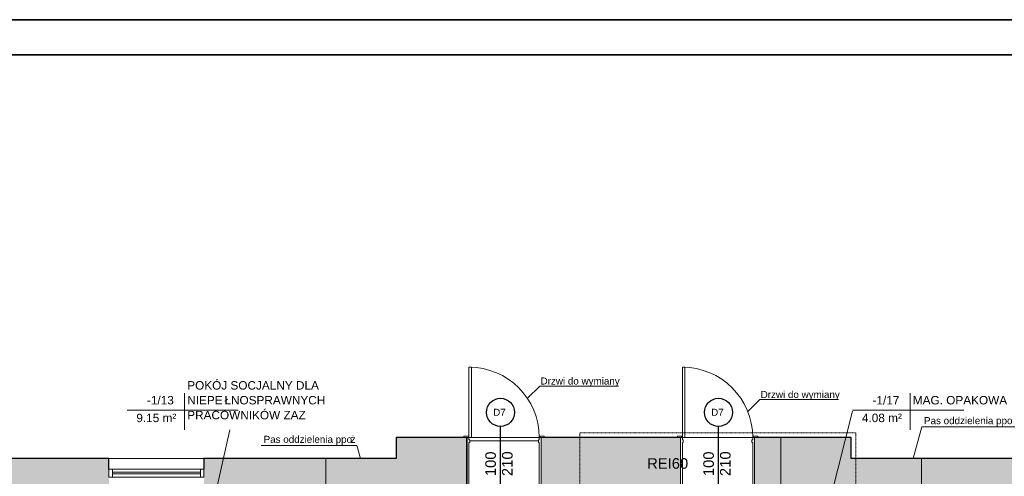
# Model space of a CAD drawing. Header units: centimetres. Extents: x 14504 to 44111, y -18976 to -7683.
# Tile 21 of 141: x 15658 to 17058, y -12747 to -12098. Entities that reach past the tile are written whole.
import ezdxf

# ---------------------------------------------------------------- set-up
doc = ezdxf.new("R2010")
doc.units = ezdxf.units.CM
doc.linetypes.add('Aligning Line 1_8_', pattern=[0.635, 0.3175, -0.3175])
for name, color, linetype, lineweight in [('_gruba', 90, 'Continuous', 35), ('A-AREA-IDEN', 4, 'Continuous', 9), ('A-DETL', 6, 'Continuous', 9), ('A-DETL-GENF', 92, 'Continuous', 9), ('A-DETL-MEDM', 33, 'Continuous', 25), ('A-DETL-THIN', 151, 'Continuous', 9), ('A-DOOR', 31, 'Continuous', 9), ('A-DOOR-FRAM', 31, 'Continuous', 18), ('A-FLOR', 192, 'Continuous', 9), ('A-GLAZ', 151, 'Continuous', 9), ('A-WALL', 4, 'Continuous', 9), ('A-WALL-PATT', 111, 'Continuous', 25), ('G-ANNO-TEXT', 8, 'Continuous', 9)]:
    doc.layers.add(name, color=color, linetype=linetype, lineweight=lineweight)
doc.styles.add('Arial_1', font='arial.ttf', dxfattribs={"height": 12})
doc.styles.add('Arial_4', font='arial.ttf', dxfattribs={"height": 10})
doc.styles.add('Arial_5', font='arial.ttf', dxfattribs={"height": 15})

# ---------------------------------------------------------------- blocks, each defined once
blk = doc.blocks.new('Aluminum_1 szybowe - Okno w piwnicy 135_145-523481-1_Poziom piwnicy')
at = {"layer": 'A-GLAZ', "lineweight": 18}
for p, q in [((-132.1, 25.2), (-137.2, 25.2)), ((-137.2, 25.2), (-137.2, 13.7)), ((-132.1, 13.7), (-132.1, 25.2)), ((-7.2, 20.7), (-132.1, 20.7)), ((-132.1, 20.7), (-132.1, 18.2)), ((-132.1, 18.2), (-7.2, 18.2)), ((-2.2, 25.2), (-7.2, 25.2)), ((-7.2, 25.2), (-7.2, 13.7)), ((-7.2, 18.2), (-7.2, 20.7)), ((-2.2, 13.7), (-2.2, 25.2)), ((-137.2, 13.7), (-132.1, 13.7)), ((-7.2, 13.7), (-2.2, 13.7))]:
    blk.add_line(p, q, dxfattribs=at)
at = {"layer": 'A-GLAZ'}
for p, q in [((-132.1, 25.2), (-7.2, 25.2)), ((-7.2, 13.7), (-132.1, 13.7))]:
    blk.add_line(p, q, dxfattribs=at)
blk = doc.blocks.new('Drzwi-wewnętrzne-jednoskrzydłowe-dwupanelowe-drewniane - 1000 x 2100mm-709013-1_Poziom piwnicy')
at = {"layer": 'A-DOOR', "color": 94}
for p, q in [((-57.135, 36.3175), (-50.635, 36.3175)), ((-57.135, 34.3175), (-57.135, 36.3175)), ((-50.635, 34.3175), (-57.135, 34.3175)), ((-50.635, 36.3175), (-50.635, 34.3175)), ((50.635, 36.3175), (57.135, 36.3175)), ((50.635, 34.3175), (50.635, 36.3175)), ((57.135, 34.3175), (50.635, 34.3175)), ((57.135, 36.3175), (57.135, 34.3175)), ((-57.135, -33.6825), (-50.635, -33.6825)), ((-57.135, -35.6825), (-57.135, -33.6825)), ((-50.635, -35.6825), (-57.135, -35.6825)), ((-50.635, -33.6825), (-50.635, -35.6825)), ((50.635, -33.6825), (57.135, -33.6825)), ((50.635, -35.6825), (50.635, -33.6825)), ((57.135, -35.6825), (50.635, -35.6825)), ((57.135, -33.6825), (57.135, -35.6825))]:
    blk.add_line(p, q, dxfattribs=at)
at = {"layer": 'A-DOOR', "color": 84, "lineweight": 18}
for p, q in [((46.5, -33.6825), (50, -33.6825)), ((46.5, -133.6825), (46.5, -33.6825)), ((50, -33.6825), (50, -133.6825)), ((50, -133.6825), (46.5, -133.6825))]:
    blk.add_line(p, q, dxfattribs=at)
at = {"layer": 'A-DOOR', "color": 94}
blk.add_arc((50, -33.6825), 100, 180, 270, dxfattribs=at)
at = {"layer": 'A-DOOR-FRAM', "color": 84}
for p, q in [((-52.5, 34.3175), (-50, 34.3175)), ((-52.5, -33.6825), (-52.5, 34.3175)), ((-50, 34.3175), (-50, -26.69)), ((50, 34.3175), (52.5, 34.3175)), ((50, -26.69), (50, 34.3175)), ((52.5, 34.3175), (52.5, -33.6825)), ((-50, -26.69), (-48.73, -26.69)), ((-48.73, -26.69), (-48.73, -30.1825)), ((48.73, -26.69), (50, -26.69)), ((48.73, -30.1825), (48.73, -26.69)), ((-50, -33.6825), (-52.5, -33.6825)), ((-50, -30.1825), (-50, -33.6825)), ((-48.73, -30.1825), (-50, -30.1825)), ((50, -30.1825), (48.73, -30.1825)), ((50, -33.6825), (50, -30.1825)), ((52.5, -33.6825), (50, -33.6825))]:
    blk.add_line(p, q, dxfattribs=at)
blk = doc.blocks.new('Etyk_pom_1_mala - Etyk_pom_1_mala-219433-1_Poziom piwnicy')
at = {"layer": 'A-AREA-IDEN'}
for p, q in [((-0.096, 0.144), (-0.096, -0.378)), ((-0.915, -0.101), (0.666, -0.101))]:
    blk.add_line(p, q, dxfattribs=at)

msp = doc.modelspace()

# ---------------------------------------------------------------- hatches: boundary and pattern name
at = {"layer": 'A-DETL-GENF', "transparency": 33554508}
for points in [[(16239.6, -12797), (16239.6, -12760), (16293.6, -12760), (16293.6, -12692), (16193.6, -12692), (16193.6, -12722), (16093.6, -12722), (16093.6, -12797), (16233.7, -12797)], [(16824, -12797), (16940.6, -12797), (16940.6, -12722), (16840.6, -12722), (16840.6, -12692), (16740.6, -12692), (16740.6, -12760), (16794.6, -12760), (16794.6, -12797)]]:
    msp.add_hatch(color=1, dxfattribs=at).paths.add_polyline_path(points)
at = {"layer": 'A-WALL-PATT', "lineweight": 9, "transparency": 33554610}
h = msp.add_hatch(color=256, dxfattribs=at)
h.paths.add_polyline_path([(16703.1, -12760), (16740.6, -12760), (16740.6, -12692), (16703.1, -12692), (16703.1, -12759.5)])
h.paths.add_polyline_path([(16404.3, -12760), (16598.1, -12760), (16598.1, -12692), (16399.6, -12692), (16399.6, -12760)])
h.paths.add_polyline_path([(16294.6, -12760), (16294.6, -12692), (16293.6, -12692), (16293.6, -12760)])
h = msp.add_hatch(color=256, dxfattribs=at)
h.paths.add_polyline_path([(16002.6, -12797), (16093.6, -12797), (16093.6, -12722), (15920.1, -12722), (15920.1, -12797), (15996.6, -12797)])
h.paths.add_polyline_path([(15785.1, -12797), (15785.1, -12722), (15621.1, -12722), (15621.1, -12797), (15737, -12797)])
h.paths.add_polyline_path([(15486.1, -12797), (15486.1, -12722), (15375.6, -12722), (15375.6, -12797), (15459.5, -12797)])
h.paths.add_polyline_path([(15195.6, -12797), (15240.6, -12797), (15240.6, -12722), (15195.6, -12722), (15195.6, -12748.4)])
h = msp.add_hatch(color=256, dxfattribs=at)
h.paths.add_polyline_path([(17845.6, -12797), (17920.6, -12797), (17920.6, -12722), (17763.1, -12722), (17763.1, -12797), (17765.6, -12797)])
h.paths.add_polyline_path([(17565.6, -12797), (17618.1, -12797), (17618.1, -12722), (17565.6, -12722), (17565.6, -12748.4)])
h.paths.add_polyline_path([(17318.6, -12797), (17430.6, -12797), (17430.6, -12722), (17283.6, -12722), (17283.6, -12797)])
h.paths.add_polyline_path([(16940.6, -12797), (17148.6, -12797), (17148.6, -12722), (16940.6, -12722), (16940.6, -12772.7)])

# ---------------------------------------------------------------- linework, layer by layer
at = {"layer": '_gruba'}
for points in [[(14503.8, -12097.6), (19603.8, -12097.6), (19603.8, -15067.6), (14503.8, -15067.6)], [(14553.8, -15017.6), (19553.8, -15017.6), (19553.8, -12147.6), (14553.8, -12147.6)]]:
    msp.add_lwpolyline(points, dxfattribs=at)
at = {"layer": 'A-AREA-IDEN'}
for p, q in [((16752, -13009.9), (16842.7, -12654.4)), ((15911.9, -12883.4), (15957.1, -12681))]:
    msp.add_line(p, q, dxfattribs=at)
at = {"layer": 'A-DETL'}
for p, q in [((16397.7, -12618.8), (16380.1, -12636.3)), ((16397.7, -12618.8), (16509.7, -12618.8)), ((16710.7, -12638), (16693.6, -12655.1)), ((16710.7, -12638), (16822.7, -12638)), ((16941.3, -12676.7), (16928.8, -12722)), ((17077.3, -12676.7), (16941.3, -12676.7)), ((16001.6, -12703.3), (16137.6, -12703.3)), ((16137.6, -12703.3), (16142.8, -12722))]:
    msp.add_line(p, q, dxfattribs=at)
at = {"layer": 'A-DETL', "linetype": 'Aligning Line 1_8_', "lineweight": 18}
for p, q in [((16454.6, -12685.5), (16847.1, -12685.5)), ((16454.6, -12685.5), (16454.6, -13222.5)), ((16847.1, -12685.5), (16847.1, -13479.5))]:
    msp.add_line(p, q, dxfattribs=at)
at = {"layer": 'A-DETL-MEDM'}
for p, q in [((16341.9, -12787.3), (16341.9, -12676.3)), ((16651.9, -12787.3), (16651.9, -12676.3))]:
    msp.add_line(p, q, dxfattribs=at)
for centre in [(16341.9, -12656.3), (16651.9, -12656.3)]:
    msp.add_circle(centre, 20, dxfattribs=at)
at = {"layer": 'A-DETL-THIN'}
for p, q in [((16293.6, -12692), (16193.6, -12692)), ((16193.6, -12692), (16193.6, -12722)), ((16293.6, -12760), (16293.6, -12692)), ((16840.6, -12692), (16740.6, -12692)), ((16740.6, -12692), (16740.6, -12760)), ((16840.6, -12722), (16840.6, -12692)), ((16193.6, -12722), (16093.6, -12722)), ((16093.6, -12722), (16093.6, -12797)), ((16940.6, -12722), (16840.6, -12722)), ((16940.6, -12797), (16940.6, -12722))]:
    msp.add_line(p, q, dxfattribs=at)
at = {"layer": 'A-FLOR'}
msp.add_line((16298.4, -12697), (16395.9, -12697), dxfattribs=at)
at = {"layer": 'A-WALL', "lineweight": 25}
for p, q in [((16193.6, -12692), (16193.6, -12722)), ((16290, -12692), (16193.6, -12692)), ((16593.5, -12692), (16404.3, -12692)), ((16840.6, -12692), (16707.8, -12692)), ((16840.6, -12722), (16840.6, -12692)), ((15785.1, -12722), (15621.1, -12722)), ((15785.1, -12737), (15785.1, -12722)), ((16193.6, -12722), (15920.1, -12722)), ((15920.1, -12722), (15920.1, -12737)), ((17148.6, -12722), (16840.6, -12722))]:
    msp.add_line(p, q, dxfattribs=at)
at = {"layer": 'A-WALL'}
for p, q in [((16300.6, -12692), (16397.1, -12692)), ((16604.1, -12692), (16700.6, -12692)), ((15785.1, -12722), (15920.1, -12722))]:
    msp.add_line(p, q, dxfattribs=at)

# ---------------------------------------------------------------- block references
at = {"layer": 'A-AREA-IDEN', "xscale": 99.99999999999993, "yscale": 99.99999999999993, "zscale": 99.99999999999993}
for p in [(15902.3, -12643.2), (16934.2, -12643.2)]:
    msp.add_blockref('Etyk_pom_1_mala - Etyk_pom_1_mala-219433-1_Poziom piwnicy', p, dxfattribs=at)
at = {"layer": 'A-DOOR', "color": 94, "rotation": 180}
for p in [(16347.1, -12725.7), (16650.6, -12725.7)]:
    msp.add_blockref('Drzwi-wewnętrzne-jednoskrzydłowe-dwupanelowe-drewniane - 1000 x 2100mm-709013-1_Poziom piwnicy', p, dxfattribs=at)
at = {"layer": 'A-GLAZ'}
msp.add_blockref('Aluminum_1 szybowe - Okno w piwnicy 135_145-523481-1_Poziom piwnicy', (15922.3, -12762.2), dxfattribs=at)

# ---------------------------------------------------------------- texts
at = {"layer": 'A-AREA-IDEN', "char_height": 12, "attachment_point": 1, "style": 'Arial_1'}
for s, insert, width in [('POKÓJ SOCJALNY DLA', (15896.4, -12611.9), 241.308), ('-1/13', (15839.1, -12633), 49.705), ('NIEPE', (15896.4, -12633), 64.135), ('ŁNOSPRAWNYCH', (15949.3, -12633), 185.991), ('-1/17', (16871, -12633), 49.705), ('MAG. OPAKOWA', (16928.3, -12633), 175.57), ('9.15 m²', (15824, -12658.2), 73.755), ('PRACOWNIKÓW ZAZ', (15896.4, -12654.2), 222.869), ('4.08 m²', (16855.9, -12658.2), 73.755)]:
    msp.add_mtext(s, dxfattribs=dict(at, insert=insert, width=width))
at = {"layer": 'G-ANNO-TEXT', "attachment_point": 1}
for s, insert, char_height, width, style in [('Drzwi do wymiany', (16398.9, -12606.7), 10, 133.882, 'Arial_4'), ('Drzwi do wymiany', (16711.9, -12625.9), 10, 133.882, 'Arial_4'), ('D7', (16331.5, -12651.2), 10, 21.646, 'Arial_4'), ('D7', (16641.5, -12651.2), 10, 21.646, 'Arial_4'), ('Pas oddzielenia ppo', (16944.2, -12663.1), 10, 149.916, 'Arial_4'), ('Pas oddzielenia ppo', (16005, -12689.7), 10, 149.916, 'Arial_4'), ('\\fArial|b0|i0|c238|p34|;ż', (16128.7, -12689.7), 10, 7.215, 'Arial_4'), ('REI60', (16550.5, -12721.5), 15, 71.35, 'Arial_5')]:
    msp.add_mtext(s, dxfattribs=dict(at, insert=insert, char_height=char_height, width=width, style=style))
at = {"layer": 'G-ANNO-TEXT', "char_height": 15, "attachment_point": 1, "rotation": 90, "style": 'Arial_5'}
for s, insert, width in [('100', (16320.3, -12747), 43.291), ('10', (16344.1, -12735.1), 28.861), ('100', (16630.3, -12747), 43.291), ('10', (16654.1, -12735.1), 28.861), ('\\fArial|b0|i0|c238|p34|;2', (16344.1, -12747), 14.43), ('\\fArial|b0|i0|c238|p34|;2', (16654.1, -12747), 14.43)]:
    msp.add_mtext(s, dxfattribs=dict(at, insert=insert, width=width))

doc.saveas('drawing.dxf')
